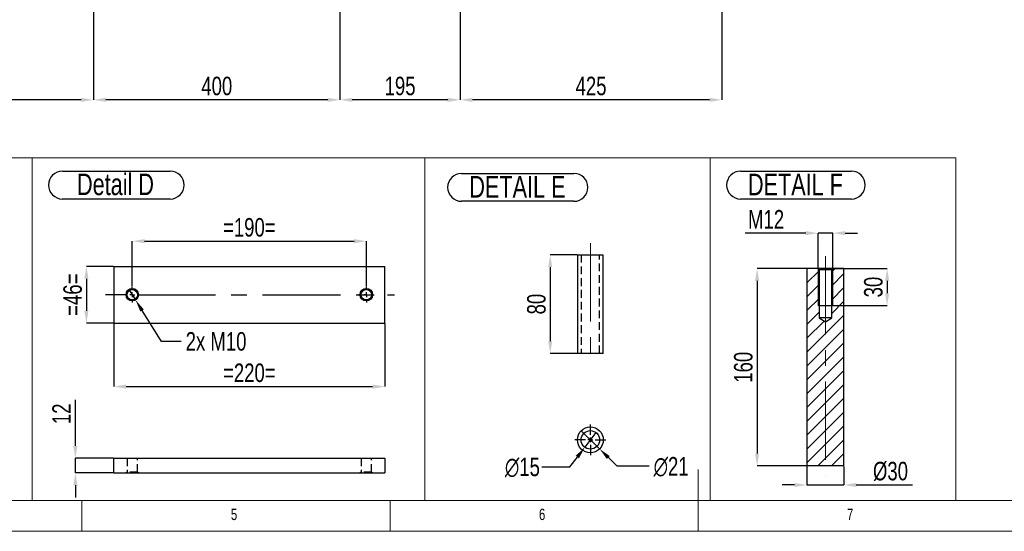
# Model space of a CAD drawing. Header units: millimetres. Extents: x 5 to 589, y 5 to 415.
# Tile 4 of 14: x 187 to 347, y 5 to 88. Entities that reach past the tile are written whole.
import ezdxf

# ---------------------------------------------------------------- set-up
doc = ezdxf.new("R2010")
doc.units = ezdxf.units.MM
doc.header["$PDSIZE"] = -1
doc.linetypes.add('CENTERX2', pattern=[20.32, 12.7, -2.54, 2.54, -2.54])
doc.linetypes.add('HIDDEN', pattern=[1.905, 1.27, -0.635])
for name, color, linetype in [('COTES', 1, 'Continuous'), ('NOTES', 6, 'Continuous'), ('TRAIT-FINS', 9, 'Continuous'), ('TRAIT-MIXTES', 3, 'CENTERX2'), ('TRAIT-TIRET', 2, 'HIDDEN')]:
    doc.layers.add(name, color=color, linetype=linetype)
doc.layers.add('TRAIT-FORT', color=4, linetype='Continuous', lineweight=25)
doc.styles.add('SLDTEXTSTYLE0', font='TXT', dxfattribs={"width": 0.75})
doc.dimstyles.new('SLDDIMSTYLE0', dxfattribs={"dimtxt": 3, "dimasz": 2, "dimexe": 0, "dimexo": 0.0625, "dimgap": 0.75, "dimtad": 1, "dimdec": 0, "dimlfac": 10, "dimrnd": 1e-09, "dimzin": 12, "dimdsep": 46, "dimtxsty": 'SLDTEXTSTYLE0', "dimsah": 1, "dimcen": 0.09, "dimadec": 0, "dimazin": 3, "dimtfac": 1, "dimtdec": 0, "dimtofl": 0, "dimtmove": 0, "dimatfit": 3, "dimfxl": 1, "dimfrac": 2, "dimtolj": 1, "dimtzin": 12, "dimarcsym": 0})
doc.dimstyles.new('SLDDIMSTYLE4', dxfattribs={"dimtxt": 3, "dimasz": 2, "dimexe": 0, "dimexo": 0.0625, "dimgap": 0.75, "dimtad": 1, "dimdec": 0, "dimlfac": 5, "dimrnd": 1e-09, "dimzin": 12, "dimdsep": 46, "dimtxsty": 'SLDTEXTSTYLE0', "dimsah": 1, "dimcen": 0.09, "dimadec": 0, "dimazin": 3, "dimtfac": 1, "dimtdec": 0, "dimtmove": 0, "dimatfit": 0, "dimfxl": 1, "dimfrac": 2, "dimtolj": 1, "dimtzin": 12, "dimarcsym": 0})
doc.dimstyles.new('SLDDIMSTYLE5', dxfattribs={"dimtxt": 3, "dimasz": 2, "dimexe": 0, "dimexo": 0.0625, "dimgap": 0.75, "dimtad": 1, "dimdec": 0, "dimlfac": 5, "dimrnd": 1e-09, "dimzin": 12, "dimdsep": 46, "dimtxsty": 'SLDTEXTSTYLE0', "dimsah": 1, "dimcen": 0.09, "dimadec": 0, "dimazin": 3, "dimtfac": 1, "dimtdec": 0, "dimtofl": 0, "dimtmove": 0, "dimatfit": 3, "dimfxl": 1, "dimfrac": 2, "dimtolj": 1, "dimtzin": 12, "dimarcsym": 0})
doc.dimstyles.new('SLDDIMSTYLE6', dxfattribs={"dimtxt": 3, "dimasz": 2, "dimexe": 0, "dimexo": 0.0625, "dimgap": 0.75, "dimtad": 0, "dimtih": 1, "dimtoh": 1, "dimdec": 0, "dimlfac": 5, "dimrnd": 1e-09, "dimzin": 12, "dimdsep": 46, "dimtxsty": 'SLDTEXTSTYLE0', "dimblk1": 'NONE', "dimsah": 1, "dimcen": 0, "dimadec": 0, "dimazin": 3, "dimtfac": 1, "dimtdec": 0, "dimtmove": 0, "dimatfit": 3, "dimldrblk": 'NONE', "dimfxl": 1, "dimfrac": 2, "dimtolj": 1, "dimtzin": 12, "dimarcsym": 0})
doc.dimstyles.new('SLDDIMSTYLE7', dxfattribs={"dimtxt": 3, "dimasz": 2, "dimexe": 0, "dimexo": 0.0625, "dimgap": 0.75, "dimtad": 0, "dimtih": 1, "dimtoh": 1, "dimdec": 0, "dimlfac": 5, "dimrnd": 1e-09, "dimzin": 12, "dimdsep": 46, "dimtxsty": 'SLDTEXTSTYLE0', "dimblk1": 'NONE', "dimsah": 1, "dimcen": 0, "dimadec": 0, "dimazin": 3, "dimtfac": 1, "dimtdec": 0, "dimtmove": 0, "dimatfit": 3, "dimldrblk": 'NONE', "dimfxl": 1, "dimfrac": 2, "dimtolj": 1, "dimtzin": 12, "dimarcsym": 0})

# ---------------------------------------------------------------- blocks, each defined once
blk = doc.blocks.new('_D_11')
at = {"layer": 'COTES', "color": 0, "lineweight": -2, "transparency": 16777216}
for p, q in [((153.21, 98.04), (153.21, 74.94)), ((198.88, 98.04), (198.88, 74.94)), ((196.88, 74.94), (155.21, 74.94))]:
    blk.add_line(p, q, dxfattribs=at)
at = {"layer": 'COTES', "color": 0, "transparency": 16777216}
for points in [[(155.21, 75.27), (155.21, 74.61), (153.21, 74.94)], [(196.88, 75.27), (196.88, 74.61), (198.88, 74.94)]]:
    blk.add_solid(points, dxfattribs=at)
at = {"layer": 'Defpoints', "color": 0, "transparency": 16777216}
for p in [(153.21, 98.11), (198.88, 98.11), (153.21, 74.94)]:
    blk.add_point(p, dxfattribs=at)
at = {"layer": 'COTES', "color": 0, "transparency": 16777216, "insert": (176.05, 78.69), "char_height": 3, "attachment_point": 2, "style": 'SLDTEXTSTYLE0'}
blk.add_mtext('\\A1;457', dxfattribs=at)
blk = doc.blocks.new('_D_12')
at = {"layer": 'COTES', "color": 0, "lineweight": -2, "transparency": 16777216}
for p, q in [((198.88, 98.04), (198.88, 74.94)), ((238.88, 98.04), (238.88, 74.94)), ((236.88, 74.94), (200.88, 74.94))]:
    blk.add_line(p, q, dxfattribs=at)
at = {"layer": 'COTES', "color": 0, "transparency": 16777216}
for points in [[(200.88, 75.27), (200.88, 74.61), (198.88, 74.94)], [(236.88, 75.27), (236.88, 74.61), (238.88, 74.94)]]:
    blk.add_solid(points, dxfattribs=at)
at = {"layer": 'Defpoints', "color": 0, "transparency": 16777216}
for p in [(198.88, 98.11), (238.88, 98.11), (198.88, 74.94)]:
    blk.add_point(p, dxfattribs=at)
at = {"layer": 'COTES', "color": 0, "transparency": 16777216, "insert": (218.88, 78.69), "char_height": 3, "attachment_point": 2, "style": 'SLDTEXTSTYLE0'}
blk.add_mtext('\\A1;400', dxfattribs=at)
blk = doc.blocks.new('_D_13')
at = {"layer": 'COTES', "color": 0, "lineweight": -2, "transparency": 16777216}
for p, q in [((238.88, 98.04), (238.88, 74.94)), ((258.38, 98.04), (258.38, 74.94)), ((256.38, 74.94), (240.88, 74.94))]:
    blk.add_line(p, q, dxfattribs=at)
at = {"layer": 'COTES', "color": 0, "transparency": 16777216}
for points in [[(240.88, 75.27), (240.88, 74.61), (238.88, 74.94)], [(256.38, 75.27), (256.38, 74.61), (258.38, 74.94)]]:
    blk.add_solid(points, dxfattribs=at)
at = {"layer": 'Defpoints', "color": 0, "transparency": 16777216}
for p in [(238.88, 98.11), (258.38, 98.11), (238.88, 74.94)]:
    blk.add_point(p, dxfattribs=at)
at = {"layer": 'COTES', "color": 0, "transparency": 16777216, "insert": (248.63, 78.69), "char_height": 3, "attachment_point": 2, "style": 'SLDTEXTSTYLE0'}
blk.add_mtext('\\A1;195', dxfattribs=at)
blk = doc.blocks.new('_D_14')
at = {"layer": 'COTES', "color": 0, "lineweight": -2, "transparency": 16777216}
for p, q in [((258.38, 98.04), (258.38, 74.94)), ((300.88, 98.04), (300.88, 74.94)), ((298.88, 74.94), (260.38, 74.94))]:
    blk.add_line(p, q, dxfattribs=at)
at = {"layer": 'COTES', "color": 0, "transparency": 16777216}
for points in [[(260.38, 75.27), (260.38, 74.61), (258.38, 74.94)], [(298.88, 75.27), (298.88, 74.61), (300.88, 74.94)]]:
    blk.add_solid(points, dxfattribs=at)
at = {"layer": 'Defpoints', "color": 0, "transparency": 16777216}
for p in [(258.38, 98.11), (300.88, 98.11), (258.38, 74.94)]:
    blk.add_point(p, dxfattribs=at)
at = {"layer": 'COTES', "color": 0, "transparency": 16777216, "insert": (279.63, 78.69), "char_height": 3, "attachment_point": 2, "style": 'SLDTEXTSTYLE0'}
blk.add_mtext('\\A1;425', dxfattribs=at)
blk = doc.blocks.new('_D_48')
at = {"layer": 'COTES', "color": 0, "lineweight": -2, "transparency": 16777216}
for p, q in [((205.16, 44.66), (205.16, 52.03)), ((207.16, 52.03), (241.16, 52.03)), ((243.16, 44.66), (243.16, 52.03))]:
    blk.add_line(p, q, dxfattribs=at)
at = {"layer": 'COTES', "color": 0, "transparency": 16777216}
for points in [[(207.16, 52.36), (207.16, 51.69), (205.16, 52.03)], [(241.16, 52.36), (241.16, 51.69), (243.16, 52.03)]]:
    blk.add_solid(points, dxfattribs=at)
at = {"layer": 'Defpoints', "color": 0, "transparency": 16777216}
for p in [(243.16, 52.03), (205.16, 44.6), (243.16, 44.6)]:
    blk.add_point(p, dxfattribs=at)
at = {"layer": 'COTES', "color": 0, "transparency": 16777216, "insert": (224.16, 55.78), "char_height": 3, "attachment_point": 2, "style": 'SLDTEXTSTYLE0'}
blk.add_mtext('\\A1;=190=', dxfattribs=at)
blk = doc.blocks.new('_D_49')
at = {"layer": 'COTES', "color": 0, "lineweight": -2, "transparency": 16777216}
for p, q in [((202.16, 38.69), (202.16, 28.45)), ((246.16, 38.69), (246.16, 28.45)), ((204.16, 28.45), (244.16, 28.45))]:
    blk.add_line(p, q, dxfattribs=at)
at = {"layer": 'COTES', "color": 0, "transparency": 16777216}
for points in [[(204.16, 28.79), (204.16, 28.12), (202.16, 28.45)], [(244.16, 28.79), (244.16, 28.12), (246.16, 28.45)]]:
    blk.add_solid(points, dxfattribs=at)
at = {"layer": 'Defpoints', "color": 0, "transparency": 16777216}
for p in [(202.16, 38.75), (246.16, 38.75), (246.16, 28.45)]:
    blk.add_point(p, dxfattribs=at)
at = {"layer": 'COTES', "color": 0, "transparency": 16777216, "insert": (224.16, 32.2), "char_height": 3, "attachment_point": 2, "style": 'SLDTEXTSTYLE0'}
blk.add_mtext('\\A1;=220=', dxfattribs=at)
blk = doc.blocks.new('_D_50')
at = {"layer": 'COTES', "color": 0, "lineweight": -2, "transparency": 16777216}
for p, q in [((202.1, 47.95), (197.72, 47.95)), ((197.72, 45.95), (197.72, 40.75)), ((202.1, 38.75), (197.72, 38.75))]:
    blk.add_line(p, q, dxfattribs=at)
at = {"layer": 'COTES', "color": 0, "transparency": 16777216}
for points in [[(197.38, 45.95), (198.05, 45.95), (197.72, 47.95)], [(197.38, 40.75), (198.05, 40.75), (197.72, 38.75)]]:
    blk.add_solid(points, dxfattribs=at)
at = {"layer": 'Defpoints', "color": 0, "transparency": 16777216}
for p in [(202.16, 47.95), (197.72, 38.75), (202.16, 38.75)]:
    blk.add_point(p, dxfattribs=at)
at = {"layer": 'COTES', "color": 0, "transparency": 16777216, "insert": (193.97, 43.35), "char_height": 3, "attachment_point": 2, "rotation": 90, "style": 'SLDTEXTSTYLE0'}
blk.add_mtext('\\A1;=46=', dxfattribs=at)
blk = doc.blocks.new('_D_51')
at = {"layer": 'COTES', "color": 0, "lineweight": -2, "transparency": 16777216}
for p, q in [((204.63, 44.2), (205.69, 42.5)), ((209.89, 35.79), (206.75, 40.8)), ((213.08, 35.79), (209.89, 35.79))]:
    blk.add_line(p, q, dxfattribs=at)
at = {"layer": 'COTES', "color": 0, "transparency": 16777216}
blk.add_solid([(207.03, 40.98), (206.47, 40.63), (205.69, 42.5)], dxfattribs=at)
at = {"layer": 'Defpoints', "color": 0, "transparency": 16777216}
for p in [(204.63, 44.2), (205.69, 42.5)]:
    blk.add_point(p, dxfattribs=at)
at = {"layer": 'COTES', "color": 0, "transparency": 16777216, "insert": (213.83, 37.29), "char_height": 3, "attachment_point": 1, "style": 'SLDTEXTSTYLE0'}
blk.add_mtext('\\A1;2x M10', dxfattribs=at)
blk = doc.blocks.new('_None')
blk = doc.blocks.new('SW_NOTE_30')
at = {"layer": 'NOTES', "color": 0}
for p, q in [((-0.02, 4.9), (17.47, 4.9)), ((17.47, 0.37), (-0.02, 0.37))]:
    blk.add_line(p, q, dxfattribs=at)
for centre, start, end in [((-0.02, 2.63), 90, 270), ((17.47, 2.63), 270, 90)]:
    blk.add_arc(centre, 2.26, start, end, dxfattribs=at)
at = {"layer": 'NOTES', "color": 0, "insert": (8.59, 4.51), "char_height": 3.5, "attachment_point": 2, "style": 'SLDTEXTSTYLE0'}
blk.add_mtext('Detail D', dxfattribs=at)
blk = doc.blocks.new('SW_CENTERMARKSYMBOL_138')
at = {"layer": 'TRAIT-MIXTES', "color": 0}
for p, q in [((-0.8, 0), (-1.25, 0)), ((0, 0), (-0.4, 0)), ((0, 0.8), (0, 1.25)), ((0, 0), (0, 0.4)), ((0, 0), (0, -0.4)), ((0, 0), (0.4, 0)), ((0.8, 0), (1.25, 0)), ((0, -0.8), (0, -1.25))]:
    blk.add_line(p, q, dxfattribs=at)
blk = doc.blocks.new('SW_CENTERMARKSYMBOL_139')
at = {"layer": 'TRAIT-MIXTES', "color": 0}
for p, q in [((-0.8, 0), (-4.33, 0)), ((0, 0), (-0.4, 0)), ((0, 0.8), (0, 1.25)), ((0, 0), (0, 0.4)), ((0, 0), (0, -0.4)), ((0, 0), (0.4, 0)), ((0.8, 0), (42.56, 0)), ((0, -0.8), (0, -1.25))]:
    blk.add_line(p, q, dxfattribs=at)
blk = doc.blocks.new('_D_52')
at = {"layer": 'COTES', "color": 0, "lineweight": -2, "transparency": 16777216}
for p, q in [((277.36, 49.83), (273, 49.83)), ((273, 47.83), (273, 35.83)), ((277.36, 33.83), (273, 33.83))]:
    blk.add_line(p, q, dxfattribs=at)
at = {"layer": 'COTES', "color": 0, "transparency": 16777216}
for points in [[(272.67, 47.83), (273.33, 47.83), (273, 49.83)], [(272.67, 35.83), (273.33, 35.83), (273, 33.83)]]:
    blk.add_solid(points, dxfattribs=at)
at = {"layer": 'Defpoints', "color": 0, "transparency": 16777216}
for p in [(277.42, 49.83), (273, 33.83), (277.42, 33.83)]:
    blk.add_point(p, dxfattribs=at)
at = {"layer": 'COTES', "color": 0, "transparency": 16777216, "insert": (269.25, 41.83), "char_height": 3, "attachment_point": 2, "rotation": 90, "style": 'SLDTEXTSTYLE0'}
blk.add_mtext('\\A1;80', dxfattribs=at)
blk = doc.blocks.new('SW_NOTE_31')
at = {"layer": 'NOTES', "color": 0}
for p, q in [((-0.1, 4.92), (18.14, 4.92)), ((18.14, 0.4), (-0.1, 0.4))]:
    blk.add_line(p, q, dxfattribs=at)
for centre, start, end in [((-0.1, 2.66), 90, 270), ((18.14, 2.66), 270, 90)]:
    blk.add_arc(centre, 2.26, start, end, dxfattribs=at)
at = {"layer": 'NOTES', "color": 0, "insert": (8.97, 4.51), "char_height": 3.5, "attachment_point": 2, "style": 'SLDTEXTSTYLE0'}
blk.add_mtext('DETAIL E', dxfattribs=at)
blk = doc.blocks.new('_D_61')
at = {"layer": 'COTES', "color": 0, "lineweight": -2, "transparency": 16777216}
for p, q in [((195.93, 18.85), (195.93, 26.29)), ((202.1, 16.85), (195.93, 16.85)), ((195.93, 14.45), (195.93, 16.85)), ((202.1, 14.45), (195.93, 14.45)), ((195.93, 12.45), (195.93, 10.45))]:
    blk.add_line(p, q, dxfattribs=at)
at = {"layer": 'COTES', "color": 0, "transparency": 16777216}
for points in [[(195.59, 18.85), (196.26, 18.85), (195.93, 16.85)], [(195.59, 12.45), (196.26, 12.45), (195.93, 14.45)]]:
    blk.add_solid(points, dxfattribs=at)
at = {"layer": 'Defpoints', "color": 0, "transparency": 16777216}
for p in [(195.93, 16.85), (202.16, 16.85), (202.16, 14.45)]:
    blk.add_point(p, dxfattribs=at)
at = {"layer": 'COTES', "color": 0, "transparency": 16777216, "insert": (192.18, 24.04), "char_height": 3, "attachment_point": 2, "rotation": 90, "style": 'SLDTEXTSTYLE0'}
blk.add_mtext('\\A1;12', dxfattribs=at)
blk = doc.blocks.new('_D_62')
at = {"layer": 'COTES', "color": 0, "lineweight": -2, "transparency": 16777216}
for p, q in [((280.43, 21.02), (278.62, 18.63)), ((276.2, 15.44), (277.41, 17.03)), ((271.65, 15.44), (276.2, 15.44))]:
    blk.add_line(p, q, dxfattribs=at)
at = {"layer": 'COTES', "color": 0, "transparency": 16777216}
blk.add_solid([(277.14, 17.24), (277.67, 16.83), (278.62, 18.63)], dxfattribs=at)
at = {"layer": 'Defpoints', "color": 0, "transparency": 16777216}
for p in [(280.43, 21.02), (278.62, 18.63)]:
    blk.add_point(p, dxfattribs=at)
at = {"layer": 'COTES', "color": 0, "transparency": 16777216, "insert": (265.65, 16.94), "char_height": 3, "attachment_point": 1, "style": 'SLDTEXTSTYLE0'}
blk.add_mtext('\\A1;∅15', dxfattribs=at)
blk = doc.blocks.new('_D_63')
at = {"layer": 'COTES', "color": 0, "lineweight": -2, "transparency": 16777216}
for p, q in [((278.03, 21.29), (281.02, 18.35)), ((283.87, 15.54), (282.44, 16.94)), ((289.04, 15.54), (283.87, 15.54))]:
    blk.add_line(p, q, dxfattribs=at)
at = {"layer": 'COTES', "color": 0, "transparency": 16777216}
blk.add_solid([(282.68, 17.18), (282.21, 16.71), (281.02, 18.35)], dxfattribs=at)
at = {"layer": 'Defpoints', "color": 0, "transparency": 16777216}
for p in [(278.03, 21.29), (281.02, 18.35)]:
    blk.add_point(p, dxfattribs=at)
at = {"layer": 'COTES', "color": 0, "transparency": 16777216, "insert": (289.79, 17.04), "char_height": 3, "attachment_point": 1, "style": 'SLDTEXTSTYLE0'}
blk.add_mtext('\\A1;∅21', dxfattribs=at)
blk = doc.blocks.new('SW_CENTERMARKSYMBOL_144')
at = {"layer": 'TRAIT-MIXTES', "color": 0}
for p, q in [((0, 0.8), (0, 2.5)), ((-0.8, 0), (-2.5, 0)), ((0, 0), (-0.4, 0)), ((0, 0), (0, 0.4)), ((0, 0), (0, -0.4)), ((0, 0), (0.4, 0)), ((0.8, 0), (2.5, 0)), ((0, -0.8), (0, -2.5))]:
    blk.add_line(p, q, dxfattribs=at)
blk = doc.blocks.new('_D_64')
at = {"layer": 'COTES', "color": 0, "lineweight": -2, "transparency": 16777216}
for p, q in [((314.67, 15.52), (314.67, 12.51)), ((320.67, 15.52), (320.67, 12.51)), ((312.67, 12.51), (310.67, 12.51)), ((314.67, 12.51), (320.67, 12.51)), ((322.67, 12.51), (331.8, 12.51))]:
    blk.add_line(p, q, dxfattribs=at)
at = {"layer": 'COTES', "color": 0, "transparency": 16777216}
for points in [[(312.67, 12.84), (312.67, 12.17), (314.67, 12.51)], [(322.67, 12.84), (322.67, 12.17), (320.67, 12.51)]]:
    blk.add_solid(points, dxfattribs=at)
at = {"layer": 'Defpoints', "color": 0, "transparency": 16777216}
for p in [(314.67, 15.59), (320.67, 15.59), (314.67, 12.51)]:
    blk.add_point(p, dxfattribs=at)
at = {"layer": 'COTES', "color": 0, "transparency": 16777216, "insert": (328.23, 16.26), "char_height": 3, "attachment_point": 2, "style": 'SLDTEXTSTYLE0'}
blk.add_mtext('\\A1;%%c30', dxfattribs=at)
blk = doc.blocks.new('_D_65')
at = {"layer": 'COTES', "color": 0, "lineweight": -2, "transparency": 16777216}
for p, q in [((314.61, 47.59), (306.58, 47.59)), ((306.58, 45.59), (306.58, 17.59)), ((314.61, 15.59), (306.58, 15.59))]:
    blk.add_line(p, q, dxfattribs=at)
at = {"layer": 'COTES', "color": 0, "transparency": 16777216}
for points in [[(306.24, 45.59), (306.91, 45.59), (306.58, 47.59)], [(306.24, 17.59), (306.91, 17.59), (306.58, 15.59)]]:
    blk.add_solid(points, dxfattribs=at)
at = {"layer": 'Defpoints', "color": 0, "transparency": 16777216}
for p in [(314.67, 47.59), (306.58, 15.59), (314.67, 15.59)]:
    blk.add_point(p, dxfattribs=at)
at = {"layer": 'COTES', "color": 0, "transparency": 16777216, "insert": (302.83, 31.59), "char_height": 3, "attachment_point": 2, "rotation": 90, "style": 'SLDTEXTSTYLE0'}
blk.add_mtext('\\A1;160', dxfattribs=at)
blk = doc.blocks.new('_D_66')
at = {"layer": 'COTES', "color": 0, "lineweight": -2, "transparency": 16777216}
for p, q in [((316.53, 47.59), (327.69, 47.59)), ((327.69, 45.59), (327.69, 43.59)), ((316.53, 41.59), (327.69, 41.59))]:
    blk.add_line(p, q, dxfattribs=at)
at = {"layer": 'COTES', "color": 0, "transparency": 16777216}
for points in [[(327.36, 45.59), (328.02, 45.59), (327.69, 47.59)], [(327.36, 43.59), (328.02, 43.59), (327.69, 41.59)]]:
    blk.add_solid(points, dxfattribs=at)
at = {"layer": 'Defpoints', "color": 0, "transparency": 16777216}
for p in [(316.47, 47.59), (316.47, 41.59), (327.69, 41.59)]:
    blk.add_point(p, dxfattribs=at)
at = {"layer": 'COTES', "color": 0, "transparency": 16777216, "insert": (323.94, 44.59), "char_height": 3, "attachment_point": 2, "rotation": 90, "style": 'SLDTEXTSTYLE0'}
blk.add_mtext('\\A1;30', dxfattribs=at)
blk = doc.blocks.new('_D_67')
at = {"layer": 'COTES', "color": 0, "lineweight": -2, "transparency": 16777216}
for p, q in [((314.47, 53.33), (304.67, 53.33)), ((316.47, 47.65), (316.47, 53.33)), ((318.87, 53.33), (316.47, 53.33)), ((318.87, 47.65), (318.87, 53.33)), ((320.87, 53.33), (322.87, 53.33))]:
    blk.add_line(p, q, dxfattribs=at)
at = {"layer": 'COTES', "color": 0, "transparency": 16777216}
for points in [[(314.47, 53.67), (314.47, 53), (316.47, 53.33)], [(320.87, 53.67), (320.87, 53), (318.87, 53.33)]]:
    blk.add_solid(points, dxfattribs=at)
at = {"layer": 'Defpoints', "color": 0, "transparency": 16777216}
for p in [(318.87, 53.33), (316.47, 47.59), (318.87, 47.59)]:
    blk.add_point(p, dxfattribs=at)
at = {"layer": 'COTES', "color": 0, "transparency": 16777216, "insert": (308.04, 57.08), "char_height": 3, "attachment_point": 2, "style": 'SLDTEXTSTYLE0'}
blk.add_mtext('\\A1;M12', dxfattribs=at)
blk = doc.blocks.new('SW_NOTE_33')
at = {"layer": 'NOTES', "color": 0}
for p, q in [((-0.06, 4.93), (17.93, 4.93)), ((17.93, 0.4), (-0.06, 0.4))]:
    blk.add_line(p, q, dxfattribs=at)
for centre, start, end in [((-0.06, 2.66), 90, 270), ((17.93, 2.66), 270, 90)]:
    blk.add_arc(centre, 2.26, start, end, dxfattribs=at)
at = {"layer": 'NOTES', "color": 0, "insert": (8.86, 4.51), "char_height": 3.5, "attachment_point": 2, "style": 'SLDTEXTSTYLE0'}
blk.add_mtext('DETAIL F', dxfattribs=at)

msp = doc.modelspace()

# ---------------------------------------------------------------- hatches: boundary and pattern name
at = {"layer": 'TRAIT-FINS'}
h = msp.add_hatch(dxfattribs=at)
h.set_pattern_fill('ANSI31', color=256, scale=0.5, angle=3e-322, style=0)
h.paths.add_polyline_path([(316.65, 47.4), (316.47, 47.59), (314.67, 47.59), (314.67, 15.59), (320.67, 15.59), (320.67, 47.59), (318.88, 47.59), (318.69, 47.4), (318.69, 39.59), (317.67, 38.97), (316.65, 39.59)], flags=0)

# ---------------------------------------------------------------- linework, layer by layer
at = {"lineweight": 18}
for p, q in [((125.82, 65.56), (188.9, 65.56)), ((188.9, 10), (188.9, 65.56)), ((188.9, 10), (188.9, 65.56)), ((188.9, 65.56), (252.67, 65.56)), ((252.67, 10), (252.67, 65.56)), ((252.67, 10), (252.67, 65.56)), ((252.67, 65.56), (298.95, 65.56)), ((298.95, 10), (298.95, 65.56)), ((298.95, 65.56), (338.82, 65.56)), ((298.95, 65.56), (298.95, 10)), ((338.82, 65.56), (338.82, 10)), ((297, 5), (297, 15)), ((10, 10), (584, 10)), ((125.82, 10), (188.9, 10)), ((188.9, 10), (252.67, 10)), ((197, 10), (197, 5)), ((247, 5), (247, 10)), ((252.67, 10), (298.95, 10)), ((298.95, 10), (338.82, 10)), ((5, 5), (589, 5))]:
    msp.add_line(p, q, dxfattribs=at)
at = {"layer": 'TRAIT-FINS', "lineweight": 18}
for p, q in [((316.47, 47.58), (316.47, 41.59)), ((318.87, 47.58), (318.87, 41.59)), ((316.47, 41.59), (318.87, 41.59))]:
    msp.add_line(p, q, dxfattribs=at)
at = {"layer": 'TRAIT-FORT', "lineweight": 25}
for p, q in [((277.42, 49.83), (277.42, 33.83)), ((277.42, 49.83), (281.62, 49.83)), ((281.62, 33.83), (281.62, 49.83)), ((202.16, 47.95), (202.16, 38.75)), ((202.16, 47.95), (246.16, 47.95)), ((246.16, 38.75), (246.16, 47.95)), ((314.67, 47.59), (314.67, 15.59)), ((316.47, 47.59), (314.67, 47.59)), ((316.47, 47.59), (316.65, 47.4)), ((318.88, 47.59), (316.47, 47.59)), ((316.65, 47.4), (316.65, 39.59)), ((318.69, 47.4), (316.65, 47.4)), ((318.69, 47.4), (318.88, 47.59)), ((318.69, 39.59), (318.69, 47.4)), ((320.67, 47.59), (318.88, 47.59)), ((320.67, 15.59), (320.67, 47.59)), ((202.16, 38.75), (246.16, 38.75)), ((316.65, 39.59), (317.67, 38.97)), ((318.69, 39.59), (316.65, 39.59)), ((317.67, 38.97), (318.69, 39.59)), ((281.62, 33.83), (277.42, 33.83)), ((202.16, 16.85), (246.16, 16.85)), ((202.16, 14.45), (202.16, 16.85)), ((246.16, 16.85), (246.16, 14.45)), ((202.16, 14.45), (246.16, 14.45)), ((320.67, 15.59), (314.67, 15.59))]:
    msp.add_line(p, q, dxfattribs=at)
for centre, radius in [((205.16, 43.35), 1.01), ((205.16, 43.35), 0.85), ((243.16, 43.35), 1.01), ((243.16, 43.35), 0.85), ((279.52, 19.82), 2.1), ((279.52, 19.82), 1.5)]:
    msp.add_circle(centre, radius, dxfattribs=at)
at = {"layer": 'TRAIT-MIXTES', "lineweight": 18}
for p, q in [((279.52, 51.73), (279.52, 31.89)), ((317.67, 49.6), (317.67, 14.04))]:
    msp.add_line(p, q, dxfattribs=at)
at = {"layer": 'TRAIT-TIRET'}
for p, q in [((278.02, 49.83), (278.02, 33.83)), ((281.02, 33.83), (281.02, 49.83)), ((204.31, 16.85), (204.31, 14.61)), ((206.01, 14.61), (206.01, 16.85)), ((242.31, 16.85), (242.31, 14.61)), ((244.01, 14.61), (244.01, 16.85)), ((204.31, 14.61), (204.15, 14.45)), ((206.01, 14.61), (204.31, 14.61)), ((206.16, 14.45), (206.01, 14.61)), ((242.31, 14.61), (242.15, 14.45)), ((244.01, 14.61), (242.31, 14.61)), ((244.16, 14.45), (244.01, 14.61))]:
    msp.add_line(p, q, dxfattribs=at)

# ---------------------------------------------------------------- block references
at = {"layer": 'NOTES'}
for name, p in [('SW_NOTE_30', (193.85, 58.49)), ('SW_NOTE_31', (258.71, 58.09)), ('SW_NOTE_33', (303.95, 58.46))]:
    msp.add_blockref(name, p, dxfattribs=at)
at = {"layer": 'TRAIT-MIXTES'}
for name, p in [('SW_CENTERMARKSYMBOL_139', (205.16, 43.35)), ('SW_CENTERMARKSYMBOL_138', (243.16, 43.35)), ('SW_CENTERMARKSYMBOL_144', (279.52, 19.82))]:
    msp.add_blockref(name, p, dxfattribs=at)

# ---------------------------------------------------------------- texts
at = {"layer": 'NOTES', "char_height": 1.85, "attachment_point": 1, "style": 'SLDTEXTSTYLE0'}
for s, insert in [('5', (221.17, 8.67)), ('6', (271.17, 8.67)), ('7', (321.17, 8.67))]:
    msp.add_mtext(s, dxfattribs=dict(at, insert=insert))

# ---------------------------------------------------------------- dimensions: what is measured, and where the dimension line sits
at = {"layer": 'COTES'}
for base, p1, p2, picture, middle in [((153.21, 74.94), (198.88, 98.11), (153.21, 98.11), '_D_11', (176.05, 74.94)), ((198.88, 74.94), (238.88, 98.11), (198.88, 98.11), '_D_12', (218.88, 74.94)), ((238.88, 74.94), (258.38, 98.11), (238.88, 98.11), '_D_13', (248.63, 74.94)), ((258.38, 74.94), (300.88, 98.11), (258.38, 98.11), '_D_14', (279.63, 74.94))]:
    dim = msp.add_linear_dim(base=base, p1=p1, p2=p2, dimstyle='SLDDIMSTYLE0', dxfattribs=at)
    dim.commit()
    dim.dimension.update_dxf_attribs({"geometry": picture, "text_midpoint": middle, "dimtype": 160})
for base, p1, p2, text, picture, middle in [((318.87, 53.33), (316.47, 47.59), (318.87, 47.59), 'M12', '_D_67', (308.04, 53.33)), ((314.67, 12.51), (320.67, 15.59), (314.67, 15.59), '%%c<>', '_D_64', (328.23, 12.51))]:
    dim = msp.add_linear_dim(base=base, p1=p1, p2=p2, text=text, dimstyle='SLDDIMSTYLE4', dxfattribs=at)
    dim.commit()
    dim.dimension.update_dxf_attribs({"geometry": picture, "text_midpoint": middle, "dimtype": 160})
for base, p1, p2, angle, picture, middle in [((243.16, 52.03), (205.16, 44.6), (243.16, 44.6), 0, '_D_48', (224.16, 52.03)), ((197.72, 38.75), (202.16, 47.95), (202.16, 38.75), 90, '_D_50', (197.72, 43.35)), ((246.16, 28.45), (202.16, 38.75), (246.16, 38.75), 0, '_D_49', (224.16, 28.45))]:
    dim = msp.add_linear_dim(base=base, p1=p1, p2=p2, angle=angle, text='=<>=', dimstyle='SLDDIMSTYLE5', dxfattribs=at)
    dim.commit()
    dim.dimension.update_dxf_attribs({"geometry": picture, "text_midpoint": middle, "dimtype": 160})
for base, p1, p2, dimstyle, picture, middle in [((273, 33.83), (277.42, 49.83), (277.42, 33.83), 'SLDDIMSTYLE5', '_D_52', (273, 41.83)), ((306.58, 15.59), (314.67, 47.59), (314.67, 15.59), 'SLDDIMSTYLE5', '_D_65', (306.58, 31.59)), ((327.69, 41.59), (316.47, 47.59), (316.47, 41.59), 'SLDDIMSTYLE4', '_D_66', (327.69, 44.59)), ((195.93, 16.85), (202.16, 14.45), (202.16, 16.85), 'SLDDIMSTYLE4', '_D_61', (195.93, 24.04))]:
    dim = msp.add_linear_dim(base=base, p1=p1, p2=p2, angle=90, dimstyle=dimstyle, dxfattribs=at)
    dim.commit()
    dim.dimension.update_dxf_attribs({"geometry": picture, "text_midpoint": middle, "dimtype": 160})
dim = msp.add_diameter_dim_2p(p1=(204.63, 44.2), p2=(205.69, 42.5), text='2x M<>', dimstyle='SLDDIMSTYLE6', override={"dimpost": '<>'}, dxfattribs=at)
dim.commit()
dim.dimension.update_dxf_attribs({"geometry": '_D_51', "text_midpoint": (219.64, 35.79), "dimtype": 163})
for p1, p2, picture, middle in [((280.43, 21.02), (278.62, 18.63), '_D_62', (268.28, 15.44)), ((278.03, 21.29), (281.02, 18.35), '_D_63', (292.41, 15.54))]:
    dim = msp.add_diameter_dim_2p(p1=p1, p2=p2, dimstyle='SLDDIMSTYLE7', dxfattribs=at)
    dim.commit()
    dim.dimension.update_dxf_attribs({"geometry": picture, "text_midpoint": middle, "dimtype": 163})

doc.saveas('drawing.dxf')
